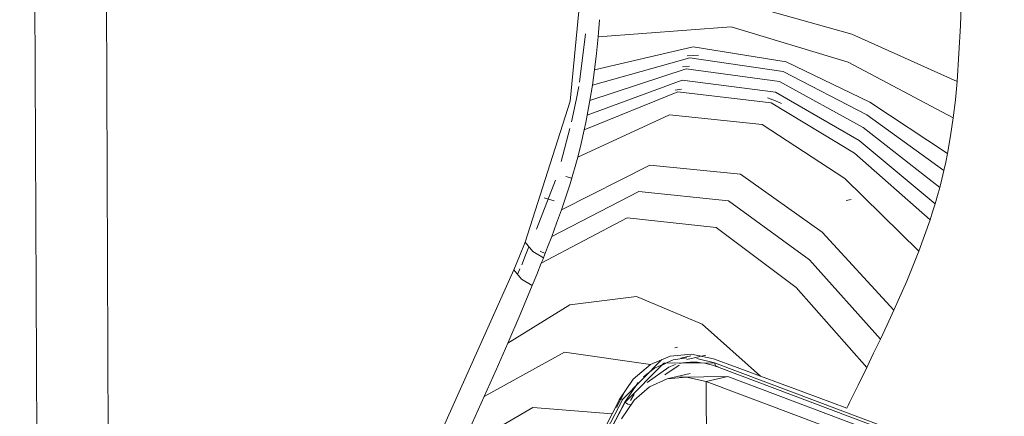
# Model space of a CAD drawing. Header units: millimetres. Extents: x 37081 to 77972, y -4495 to 22354.
# Tile 87 of 109: x 64154 to 64290, y 15401 to 15456. Entities that reach past the tile are written whole.
import ezdxf

# ---------------------------------------------------------------- set-up
doc = ezdxf.new("R2010")
doc.units = ezdxf.units.MM
doc.layers.add('G-XREF-____-OTLN', color=8, linetype='Continuous', lineweight=9)
doc.layers.add('M-EQPM-____-OTLN', color=50, linetype='Continuous', lineweight=20)

# ---------------------------------------------------------------- blocks, each defined once
blk = doc.blocks.new('City Class FR - City Class F_iam-1595380-_3D_ копия 2 копия 1')
at = {"layer": 'G-XREF-____-OTLN'}
for p, q in [((5524.62, 15964.48), (5527.45, 15290.33)), ((5537.29, 15303.76), (5536.19, 15566.49)), ((5604.82, 15453.21), (5605.01, 15455.6)), ((5603.08, 15453.64), (5602.22, 15446.93)), ((5616.53, 15449.04), (5617.5, 15449.14)), ((5615.53, 15445.82), (5616.37, 15445.95)), ((5600.92, 15440.48), (5599.72, 15435.93)), ((5600.93, 15432.8), (5601.99, 15436.53)), ((5601.16, 15433.61), (5600.37, 15433.84)), ((5598.91, 15433.34), (5596.3, 15426.53)), ((5599.73, 15429.18), (5600.93, 15432.8)), ((5597.34, 15430.88), (5598.75, 15430.47)), ((5639.91, 15430.65), (5639.24, 15430.49)), ((5596.81, 15423.45), (5597.46, 15423.16)), ((5593.99, 15421), (5593.65, 15420.21)), ((5615.84, 15410.12), (5615.46, 15410.03)), ((5613.65, 15408.44), (5608.23, 15402.94)), ((5613.49, 15407.49), (5614.51, 15408.04)), ((5614.51, 15408.04), (5613.49, 15407.49)), ((5617.7, 15408.95), (5616.27, 15408.61)), ((5616.97, 15408.01), (5617.65, 15408.07)), ((5619.75, 15409.03), (5617.12, 15408.42)), ((5620.95, 15407.97), (5618.52, 15408.57)), ((5620.95, 15407.97), (5704.06, 15376.71)), ((5614.06, 15406.29), (5616.08, 15407.63)), ((5617.58, 15406.47), (5614.57, 15405.77)), ((5621.23, 15407.44), (5704.33, 15376.18)), ((5610.37, 15405.25), (5608.53, 15402.52)), ((5616.15, 15405.99), (5622.8, 15406.05)), ((5622.8, 15406.05), (5619.8, 15405.35)), ((5622.8, 15406.05), (5705.9, 15374.79)), ((5607.39, 15401.76), (5608.45, 15403.79)), ((5609.31, 15402.72), (5609.81, 15403.61)), ((5609.81, 15403.61), (5609.31, 15402.72)), ((5639.29, 15401.67), (5633.34, 15403.9)), ((5608.23, 15402.94), (5576.49, 15341.93)), ((5576.8, 15341.51), (5608.53, 15402.52)), ((5608.56, 15402.52), (5576.82, 15341.51)), ((5608.23, 15402.94), (5607.76, 15402.83))]:
    blk.add_line(p, q, dxfattribs=at)
for points in [[(5594.69, 15424.71, 0), (5600.93, 15444.29, 0), (5603.2, 15467.9, 0), (5603.47, 15492.74, 0), (5603.42, 15517.73, 0), (5603.32, 15542.75, 0)], [(5655.34, 15462.65, 0), (5655.08, 15454.8, 0), (5654.6, 15447.04, 0)], [(5654.6, 15447.04, 0), (5639.98, 15453.59, 0), (5623.83, 15458.12, 0), (5605.18, 15458.02, 0)], [(5654.06, 15441.97, 0), (5639.49, 15449.69, 0), (5623.29, 15454.6, 0), (5604.82, 15453.21, 0)], [(5604.33, 15448.65, 0), (5604.59, 15450.91, 0), (5604.82, 15453.21, 0)], [(5653.27, 15437.04, 0), (5642.51, 15444.17, 0), (5630.92, 15449.76, 0), (5618.02, 15451.81, 0), (5604.33, 15448.65, 0)], [(5652.76, 15434.65, 0), (5642.06, 15442.4, 0), (5630.47, 15448.4, 0), (5617.54, 15450.32, 0), (5604.03, 15446.49, 0)], [(5617.17, 15450.59, 0), (5618.01, 15450.65, 0), (5618.72, 15450.69, 0)], [(5652.19, 15432.32, 0), (5641.56, 15440.65, 0), (5629.97, 15447.02, 0), (5617.02, 15448.79, 0), (5603.69, 15444.38, 0)], [(5604.03, 15446.49, 0), (5604.18, 15447.56, 0), (5604.33, 15448.65, 0)], [(5602.13, 15446.34, 0), (5601.78, 15444.42, 0), (5601.14, 15441.4, 0)], [(5651.55, 15430.04, 0), (5641, 15438.85, 0), (5629.41, 15445.53, 0), (5616.47, 15447.18, 0), (5603.31, 15442.33, 0)], [(5603.69, 15444.38, 0), (5603.86, 15445.43, 0), (5604.03, 15446.49, 0)], [(5654.6, 15447.04, 0), (5654.36, 15444.49, 0), (5654.06, 15441.97, 0)], [(5650.85, 15427.8, 0), (5640.39, 15437.07, 0), (5628.82, 15444.05, 0), (5615.9, 15445.58, 0), (5602.89, 15440.33, 0)], [(5628.29, 15444.74, 0), (5629.41, 15444.33, 0), (5630.27, 15443.98, 0)], [(5603.31, 15442.33, 0), (5603.5, 15443.35, 0), (5603.69, 15444.38, 0)], [(5649.31, 15423.48, 0), (5639.05, 15433.54, 0), (5627.55, 15441.04, 0), (5614.71, 15442.37, 0), (5601.99, 15436.53, 0)], [(5602.89, 15440.33, 0), (5603.1, 15441.32, 0), (5603.31, 15442.33, 0)], [(5654.06, 15441.97, 0), (5653.7, 15439.48, 0), (5653.27, 15437.04, 0)], [(5601.99, 15436.53, 0), (5602.46, 15438.41, 0), (5602.89, 15440.33, 0)], [(5653.27, 15437.04, 0), (5653.03, 15435.84, 0), (5652.76, 15434.65, 0)], [(5645.81, 15415.26, 0), (5635.87, 15426.09, 0), (5624.58, 15434.15, 0), (5611.99, 15435.4, 0), (5599.73, 15429.18, 0)], [(5652.76, 15434.65, 0), (5652.48, 15433.48, 0), (5652.19, 15432.32, 0)], [(5652.19, 15432.32, 0), (5651.87, 15431.17, 0), (5651.55, 15430.04, 0)], [(5598.39, 15425.5, 0), (5610.46, 15431.76, 0), (5622.92, 15430.47, 0), (5634.12, 15422.26, 0), (5643.96, 15411.27, 0)], [(5651.55, 15430.04, 0), (5651.21, 15428.91, 0), (5650.85, 15427.8, 0)], [(5598.39, 15425.5, 0), (5599.07, 15427.33, 0), (5599.73, 15429.18, 0)], [(5642.07, 15407.33, 0), (5632.3, 15418.42, 0), (5621.2, 15426.73, 0), (5608.85, 15428.07, 0), (5596.95, 15421.81, 0)], [(5650.85, 15427.8, 0), (5650.1, 15425.62, 0), (5649.31, 15423.48, 0)], [(5597.24, 15422.55, 0), (5597.82, 15424.02, 0), (5598.39, 15425.5, 0)], [(5593.15, 15420.86, 0), (5593.93, 15422.78, 0), (5594.69, 15424.71, 0)], [(5595.23, 15424.08, 0), (5594.77, 15422.92, 0), (5594.23, 15421.58, 0)], [(5594.69, 15424.71, 0), (5595.77, 15423.42, 0), (5597.24, 15422.55, 0)], [(5649.31, 15423.48, 0), (5647.61, 15419.32, 0), (5645.81, 15415.26, 0)], [(5596.95, 15421.81, 0), (5596.32, 15420.24, 0), (5595.68, 15418.68, 0)], [(5596.95, 15421.81, 0), (5597.1, 15422.18, 0), (5597.24, 15422.55, 0)], [(5545.15, 15318.96, 0), (5570.33, 15369.95, 0), (5593.15, 15420.86, 0)], [(5595.68, 15418.68, 0), (5594.22, 15419.57, 0), (5593.15, 15420.86, 0)], [(5595.68, 15418.68, 0), (5594.01, 15414.69, 0), (5592.3, 15410.71, 0)], [(5627.36, 15406.12, 0), (5619.23, 15413.35, 0), (5610.14, 15417.16, 0), (5600.92, 15416.03, 0), (5592.3, 15410.71, 0)], [(5645.81, 15415.26, 0), (5644.89, 15413.26, 0), (5643.96, 15411.27, 0)], [(5592.3, 15410.71, 0), (5590.67, 15407, 0), (5589.02, 15403.29, 0)], [(5643.96, 15411.27, 0), (5643.02, 15409.3, 0), (5642.07, 15407.33, 0)], [(5589.02, 15403.29, 0), (5600.17, 15409.42, 0), (5612.1, 15407.74, 0)], [(5620.83, 15408.51, 0), (5617.79, 15409.15, 0), (5614.83, 15408.89, 0), (5612.1, 15407.74, 0)], [(5612.1, 15407.74, 0), (5609.68, 15405.68, 0), (5607.76, 15402.83, 0)], [(5608.56, 15402.52, 0), (5613.93, 15407.92, 0), (5620.98, 15407.97, 0)], [(5617.13, 15408.64, 0), (5615.24, 15408.37, 0), (5612.64, 15407.23, 0), (5611.1, 15406.01, 0)], [(5611.63, 15405.24, 0), (5614.64, 15407.37, 0), (5615.55, 15407.71, 0)], [(5616.1, 15407.86, 0), (5616.59, 15407.95, 0), (5617.08, 15408.02, 0), (5617.58, 15408.06, 0), (5618.08, 15408.06, 0), (5618.59, 15408.04, 0), (5619.11, 15407.98, 0), (5619.63, 15407.9, 0), (5620.15, 15407.78, 0), (5620.67, 15407.63, 0), (5621.2, 15407.45, 0), (5621.23, 15407.44, 0)], [(5627.36, 15406.12, 0), (5624.11, 15407.32, 0), (5620.83, 15408.51, 0)], [(5621.45, 15407.42, 0), (5621.09, 15407.53, 0), (5620.95, 15407.97, 0)], [(5642.07, 15407.33, 0), (5640.87, 15404.88, 0), (5639.67, 15402.45, 0)], [(5608.08, 15400.2, 0), (5609.82, 15402.78, 0), (5611.96, 15404.65, 0), (5614.4, 15405.73, 0), (5617.06, 15405.96, 0), (5619.8, 15405.35, 0)], [(5702.9, 15374.09, 0), (5686.81, 15380.14, 0), (5669.41, 15386.68, 0), (5653.27, 15392.76, 0), (5635.88, 15399.29, 0), (5619.8, 15405.35, 0)], [(5619.8, 15405.35, 0), (5619.82, 15402.14, 0), (5619.84, 15398.93, 0)], [(5639.29, 15401.67, 0), (5633.34, 15403.9, 0), (5627.36, 15406.12, 0)], [(5589.02, 15403.29, 0), (5587.34, 15399.57, 0), (5585.64, 15395.86, 0)], [(5607.76, 15402.83, 0), (5607.26, 15401.85, 0), (5606.76, 15400.87, 0)], [(5609.44, 15402.15, 0), (5608.96, 15402.21, 0), (5608.53, 15402.52, 0)], [(5639.67, 15402.45, 0), (5639.48, 15402.06, 0), (5639.29, 15401.67, 0)], [(5606.76, 15400.87, 0), (5591.67, 15371.42, 0), (5580.82, 15350.36, 0)], [(5606.76, 15400.87, 0), (5595.76, 15401.74, 0), (5585.64, 15395.86, 0)]]:
    blk.add_polyline3d(points, dxfattribs=at)
blk = doc.blocks.new('City Class FR - City Class 25 FR-1553726-_3D_ копия 2 копия 1')
blk.add_blockref('City Class FR - City Class F_iam-1595380-_3D_ копия 2 копия 1', (0, 0))

msp = doc.modelspace()

# ---------------------------------------------------------------- block references
at = {"layer": 'M-EQPM-____-OTLN'}
msp.add_blockref('City Class FR - City Class 25 FR-1553726-_3D_ копия 2 копия 1', (58629.1, 0), dxfattribs=at)

doc.saveas('drawing.dxf')
